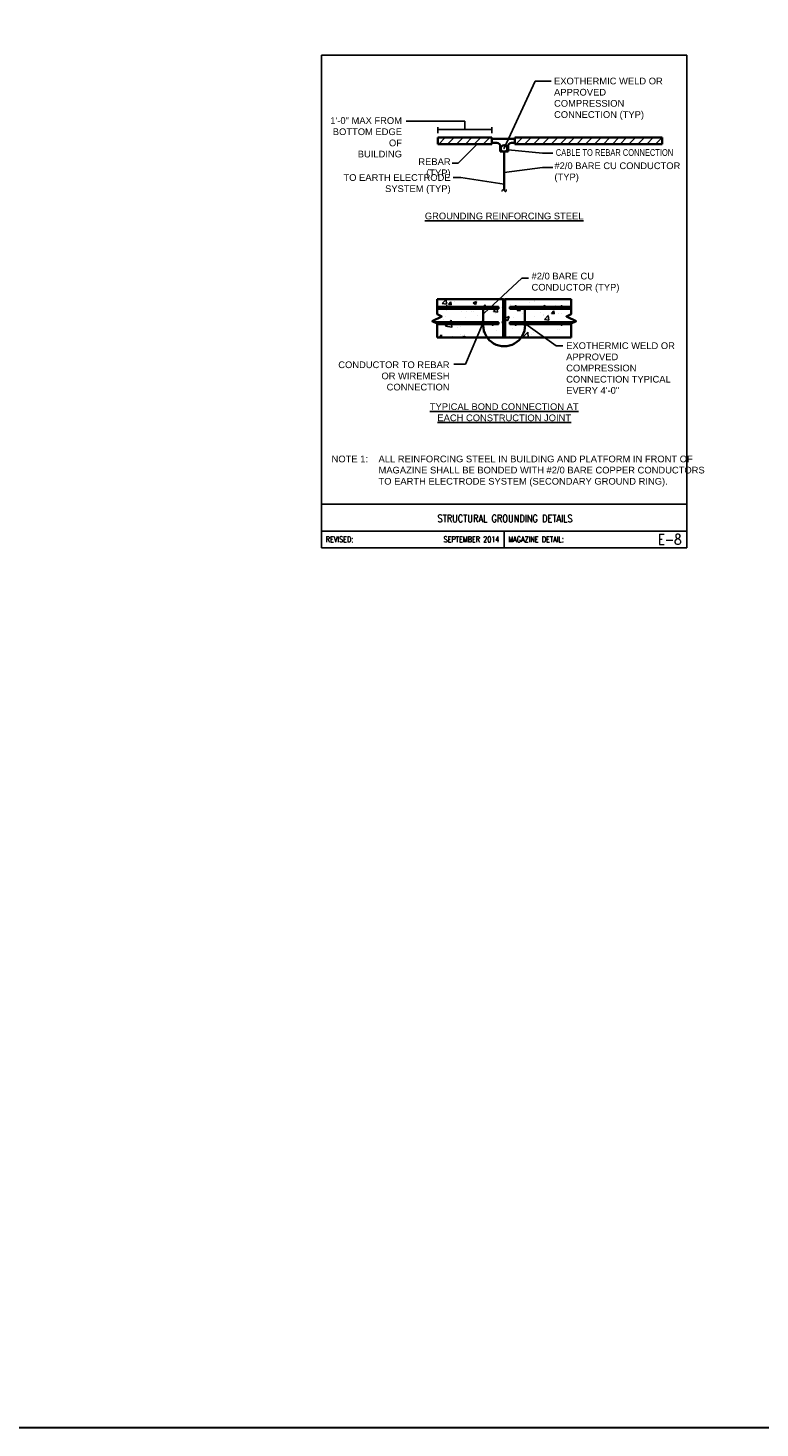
# Model space of a CAD drawing. Header units: inches. Extents: x 296 to 8995, y 82 to 10070.
# Tile 15 of 16: x 7029 to 8012, y 6409 to 8289. Entities that reach past the tile are written whole.
import ezdxf
from ezdxf.enums import TextEntityAlignment as Align

# ---------------------------------------------------------------- set-up
doc = ezdxf.new("R2010")
doc.units = ezdxf.units.IN
doc.header["$MEASUREMENT"] = 0
for name, color, linetype in [('E-ANNO-NOTE', 3, 'Continuous'), ('E-DETL', 2, 'Continuous'), ('E-DETL-FINE', 253, 'Continuous'), ('ELEC', 4, 'Continuous')]:
    doc.layers.add(name, color=color, linetype=linetype)
for name, color, linetype, lineweight in [('E-ANNO-TEXT', 7, 'Continuous', 25), ('E-DETL-1LINE', 253, 'Continuous', 35), ('E-DETL-TEXT', 7, 'Continuous', 13), ('E-GND-GES', 92, 'Continuous', 60)]:
    doc.layers.add(name, color=color, linetype=linetype, lineweight=lineweight)
doc.styles.add('Arial8', font='arial.ttf', dxfattribs={"height": 0.125})
doc.styles.add('ROMANS', font='ROMANS.shx', dxfattribs={"width": 0.8})
doc.styles.add('SIMPLEX', font='SIMPLEX.shx', dxfattribs={"width": 0.8, "height": 12})
doc.styles.get("Standard").update_dxf_attribs({"font": 'arial.ttf'})
doc.dimstyles.new('3-16to1Dim8', dxfattribs={"dimtxt": 12, "dimasz": 0.0625, "dimexe": 0.0625, "dimexo": 0.0625, "dimgap": 0.03125, "dimtad": 1, "dimdec": 4, "dimlfac": 64, "dimzin": 3, "dimdsep": 46, "dimlunit": 4, "dimtxsty": 'Arial8', "dimcen": 0.09375, "dimclrd": 256, "dimclrt": 256, "dimadec": 0, "dimazin": 1, "dimtfac": 1, "dimtdec": 4, "dimtofl": 0, "dimtmove": 0, "dimatfit": 3, "dimfxl": 1, "dimfrac": 1, "dimtolj": 1, "dimtzin": 0, "dimlwd": -1, "dimarcsym": 0})

# ---------------------------------------------------------------- blocks, each defined once
blk = doc.blocks.new('*X10')
at = {"color": 0}
for p, q in [((920.4, 444.6), (920.4, 444.6)), ((955.6, 449.6), (955.6, 449.6)), ((1087.4, 446.1), (1087.4, 446.1)), ((933.7, 425.2), (933.7, 425.2)), ((944.4, 424.9), (944.4, 424.9)), ((1009.5, 434.9), (1009.5, 434.9)), ((1025.4, 410.3), (1033.8, 413.6)), ((1030.7, 404.5), (1033.8, 413.6)), ((1104.6, 418.1), (1104.6, 418.1)), ((1105.2, 415.3), (1105.2, 415.3)), ((1142.8, 420.3), (1142.8, 420.3)), ((896, 408.1), (896, 408.1)), ((900.9, 393.9), (904.7, 397.9)), ((900.9, 393.9), (914.2, 391.8)), ((908.5, 401.9), (912.5, 406)), ((913, 401.9), (912.5, 406)), ((914.2, 391.8), (913.5, 397.9)), ((916.1, 390.4), (916.1, 390.4)), ((953.7, 395.4), (953.7, 395.4)), ((976.1, 404.7), (976.1, 404.7)), ((1007.6, 384.9), (1007.6, 384.9)), ((1010.5, 402.9), (1010.5, 402.9)), ((1025.4, 408.1), (1030.7, 404.5)), ((1061.7, 369.9), (1072.6, 381.2)), ((1073.9, 369.9), (1072.6, 381.2)), ((1085.6, 396.2), (1085.6, 396.2)), ((1089.2, 385.1), (1089.2, 385.1)), ((1162.6, 406.7), (1162.6, 406.7)), ((887.8, 369.9), (892.3, 375.2)), ((893.3, 369.9), (892.3, 375.2)), ((931.9, 375.3), (931.9, 375.3)), ((1001.7, 370.1), (1001.7, 370.1))]:
    blk.add_line(p, q, dxfattribs=at)
blk = doc.blocks.new('*X11')
at = {"color": 0}
for p, q in [((894.2, 440.9), (902, 449)), ((894.2, 440.9), (903.1, 439.5)), ((903.1, 439.5), (902, 449)), ((904.9, 442.9), (904.9, 442.9)), ((907, 438.7), (911.9, 444.4)), ((913, 438.2), (911.9, 444.4)), ((958.6, 442.3), (965.6, 445)), ((958.6, 442.3), (963.6, 438.9)), ((963.6, 438.9), (965.6, 445)), ((1036.2, 439.1), (1036.2, 439.1)), ((1076.3, 443.5), (1076.3, 443.5)), ((1087.5, 446.2), (1087.5, 446.2)), ((901.4, 413.4), (901.4, 413.4)), ((902, 427.2), (902, 427.2)), ((907, 438.7), (913, 438.2)), ((933.7, 425.2), (933.7, 425.2)), ((941.8, 411.8), (941.8, 411.8)), ((955.4, 425), (955.4, 425)), ((959.7, 423.4), (959.7, 423.4)), ((966.8, 415.1), (966.8, 415.1)), ((980, 433.9), (983.6, 438.2)), ((984.4, 433.9), (983.6, 438.2)), ((1001, 424.3), (1006.3, 429.9)), ((1001, 424.3), (1009.8, 422.9)), ((1004.7, 420.1), (1004.7, 420.1)), ((1008.8, 422.7), (1008.8, 422.7)), ((1009.8, 422.9), (1009, 429.9)), ((1018, 433.4), (1018, 433.4)), ((1042, 411.5), (1042, 411.5)), ((1050.5, 426.1), (1053.6, 429.9)), ((1050.5, 426.1), (1056.5, 425.6)), ((1056.5, 425.6), (1055.7, 429.9)), ((1062.1, 420.5), (1062.1, 420.5)), ((1067.9, 428.4), (1067.9, 428.4)), ((1086.3, 412.9), (1086.3, 412.9)), ((1100.3, 421.5), (1100.3, 421.5)), ((1102.3, 434.3), (1109.3, 437)), ((1102.3, 434.3), (1102.9, 433.9)), ((1107.7, 407.7), (1115.5, 415.9)), ((1108.2, 433.9), (1109.3, 437)), ((1115.5, 418.2), (1115.5, 418.2)), ((1116.6, 406.4), (1115.5, 415.9)), ((1122.2, 419.9), (1127, 425.6)), ((1122.2, 419.9), (1128.2, 419.3)), ((1128.2, 419.3), (1127, 425.6)), ((1130.8, 436.7), (1130.8, 436.7)), ((1136.8, 419.3), (1136.8, 419.3)), ((878.6, 403.5), (878.6, 403.5)), ((879.2, 406.9), (879.5, 406.7)), ((879.5, 406.7), (879.7, 407.2)), ((925.3, 391.5), (925.3, 391.5)), ((932.5, 392), (932.5, 392)), ((978.4, 380.7), (978.4, 380.7)), ((1018.3, 402), (1021.4, 403.2)), ((1018.3, 402), (1021.4, 399.9)), ((1034.9, 405.9), (1034.9, 405.9)), ((1041.6, 389), (1041.6, 389)), ((1066.6, 392.3), (1066.6, 392.3)), ((1104.5, 397.2), (1104.5, 397.2)), ((1107.7, 407.7), (1116.6, 406.4)), ((1135.6, 386), (1135.6, 386)), ((1138.5, 386.5), (1138.5, 386.5)), ((1162, 394), (1163.6, 394.6)), ((1162, 394), (1163.6, 393)), ((1167.6, 405.6), (1167.6, 405.6)), ((915.5, 372.4), (915.5, 372.4)), ((934.4, 369.9), (941.2, 372.5)), ((935.9, 373.9), (935.9, 373.9)), ((940.4, 369.9), (941.2, 372.5)), ((940.5, 375.7), (940.5, 375.7)), ((989.3, 371.6), (989.3, 371.6)), ((1033.7, 372.6), (1033.7, 372.6)), ((1080.2, 376.5), (1080.2, 376.5)), ((1085.1, 379.6), (1085.1, 379.6))]:
    blk.add_line(p, q, dxfattribs=at)
blk = doc.blocks.new('*X7')
at = {"color": 0}
for p, q in [((1021.4, 438), (1025.2, 441.9)), ((1021.4, 439.8), (1023.5, 441.9)), ((1021.4, 441.6), (1021.7, 441.9)), ((1021.4, 436.2), (1025.4, 440.2)), ((1021.4, 434.5), (1025.4, 438.5)), ((1021.4, 432.7), (1025.4, 436.7)), ((1021.4, 430.9), (1025.4, 434.9)), ((1021.4, 429.2), (1025.4, 433.2)), ((1021.4, 427.4), (1025.4, 431.4)), ((1021.4, 425.6), (1025.4, 429.6)), ((1021.4, 423.9), (1025.4, 427.9)), ((1021.4, 422.1), (1025.4, 426.1)), ((1021.4, 420.3), (1025.4, 424.3)), ((1021.4, 418.6), (1025.4, 422.6)), ((1021.4, 416.8), (1025.4, 420.8)), ((1021.4, 415), (1025.4, 419)), ((1021.4, 413.3), (1025.4, 417.3)), ((1021.4, 411.5), (1025.4, 415.5)), ((1021.4, 409.7), (1025.4, 413.7)), ((1021.4, 408), (1025.4, 412)), ((1021.4, 406.2), (1025.4, 410.2)), ((1021.4, 404.4), (1025.4, 408.4)), ((1021.4, 402.7), (1025.4, 406.7)), ((1021.4, 400.9), (1025.4, 404.9)), ((1021.4, 399.1), (1025.4, 403.1)), ((1021.4, 397.4), (1025.4, 401.4)), ((1021.4, 395.6), (1025.4, 399.6)), ((1021.4, 393.8), (1025.4, 397.8)), ((1021.4, 392.1), (1025.4, 396.1)), ((1021.4, 390.3), (1025.4, 394.3)), ((1021.4, 388.5), (1025.4, 392.5)), ((1021.4, 386.8), (1025.4, 390.8)), ((1021.4, 385), (1025.4, 389)), ((1021.4, 383.2), (1025.4, 387.2)), ((1021.4, 381.4), (1025.4, 385.4)), ((1021.4, 379.7), (1025.4, 383.7)), ((1021.4, 377.9), (1025.4, 381.9)), ((1021.4, 376.1), (1025.4, 380.1)), ((1021.4, 374.4), (1025.4, 378.4)), ((1021.4, 372.6), (1025.4, 376.6)), ((1021.4, 370.8), (1025.4, 374.8)), ((1022.2, 369.9), (1025.4, 373.1)), ((1023.9, 369.9), (1025.4, 371.3))]:
    blk.add_line(p, q, dxfattribs=at)
blk = doc.blocks.new('*X8')
at = {"color": 0}
for p, q in [((1021.4, 444.2), (1021.5, 444.2)), ((1021.4, 443.8), (1021.5, 443.8)), ((1021.5, 444.5), (1021.8, 444.5)), ((1021.5, 444), (1021.8, 444)), ((1021.5, 443.5), (1021.8, 443.5)), ((1021.5, 443.2), (1021.5, 443.2)), ((1021.6, 443), (1021.8, 443)), ((1021.7, 445), (1021.8, 445)), ((1021.8, 444.8), (1022, 444.8)), ((1021.8, 444.2), (1022, 444.2)), ((1021.8, 443.8), (1022, 443.8)), ((1021.8, 443.2), (1022, 443.2)), ((1021.8, 442.8), (1022, 442.8)), ((1021.9, 445.2), (1022, 445.2)), ((1022, 445), (1022.2, 445)), ((1022, 444.5), (1022.2, 444.5)), ((1022, 444), (1022.2, 444)), ((1022, 443.5), (1022.2, 443.5)), ((1022, 443), (1022.2, 443)), ((1022, 442.5), (1022.2, 442.5)), ((1022.2, 445.5), (1022.2, 445.5)), ((1022.2, 445.2), (1022.5, 445.2)), ((1022.2, 444.8), (1022.5, 444.8)), ((1022.2, 444.2), (1022.5, 444.2)), ((1022.2, 443.8), (1022.5, 443.8)), ((1022.2, 443.2), (1022.5, 443.2)), ((1022.2, 442.8), (1022.5, 442.8)), ((1022.2, 442.2), (1022.5, 442.2)), ((1022.5, 445.5), (1022.8, 445.5)), ((1022.5, 445), (1022.8, 445)), ((1022.5, 444.5), (1022.8, 444.5)), ((1022.5, 444), (1022.8, 444)), ((1022.5, 443.5), (1022.8, 443.5)), ((1022.5, 443), (1022.8, 443)), ((1022.5, 442.5), (1022.8, 442.5)), ((1022.6, 442), (1022.8, 442)), ((1022.8, 445.8), (1023, 445.8)), ((1022.8, 445.2), (1023, 445.2)), ((1022.8, 444.8), (1023, 444.8)), ((1022.8, 444.2), (1023, 444.2)), ((1022.8, 443.8), (1023, 443.8)), ((1022.8, 443.2), (1023, 443.2)), ((1022.8, 442.8), (1023, 442.8)), ((1022.8, 442.2), (1023, 442.2)), ((1023, 445.5), (1023.2, 445.5)), ((1023, 445), (1023.2, 445)), ((1023, 444.5), (1023.2, 444.5)), ((1023, 444), (1023.2, 444)), ((1023, 443.5), (1023.2, 443.5)), ((1023, 443), (1023.2, 443)), ((1023, 442.5), (1023.2, 442.5)), ((1023, 442), (1023.2, 442)), ((1023.2, 445.8), (1023.5, 445.8)), ((1023.2, 445.2), (1023.5, 445.2)), ((1023.2, 444.8), (1023.5, 444.8)), ((1023.2, 444.2), (1023.5, 444.2)), ((1023.2, 443.8), (1023.5, 443.8)), ((1023.2, 443.2), (1023.5, 443.2)), ((1023.2, 442.8), (1023.5, 442.8)), ((1023.2, 442.2), (1023.5, 442.2)), ((1023.5, 445.5), (1023.8, 445.5)), ((1023.5, 445), (1023.8, 445)), ((1023.5, 444.5), (1023.8, 444.5)), ((1023.5, 444), (1023.8, 444)), ((1023.5, 443.5), (1023.8, 443.5)), ((1023.5, 443), (1023.8, 443)), ((1023.5, 442.5), (1023.8, 442.5)), ((1023.5, 442), (1023.8, 442)), ((1023.8, 445.8), (1024, 445.8)), ((1023.8, 445.2), (1024, 445.2)), ((1023.8, 444.8), (1024, 444.8)), ((1023.8, 444.2), (1024, 444.2)), ((1023.8, 443.8), (1024, 443.8)), ((1023.8, 443.2), (1024, 443.2)), ((1023.8, 442.8), (1024, 442.8)), ((1023.8, 442.2), (1024, 442.2)), ((1024, 445.5), (1024.2, 445.5)), ((1024, 445), (1024.2, 445)), ((1024, 444.5), (1024.2, 444.5)), ((1024, 444), (1024.2, 444)), ((1024, 443.5), (1024.2, 443.5)), ((1024, 443), (1024.2, 443)), ((1024, 442.5), (1024.2, 442.5)), ((1024, 442), (1024.1, 442)), ((1024.2, 445.2), (1024.5, 445.2)), ((1024.2, 444.8), (1024.5, 444.8)), ((1024.2, 444.2), (1024.5, 444.2)), ((1024.2, 443.8), (1024.5, 443.8)), ((1024.2, 443.2), (1024.5, 443.2)), ((1024.2, 442.8), (1024.5, 442.8)), ((1024.2, 442.2), (1024.5, 442.2)), ((1024.5, 445.5), (1024.5, 445.5)), ((1024.5, 445), (1024.8, 445)), ((1024.5, 444.5), (1024.8, 444.5)), ((1024.5, 444), (1024.8, 444)), ((1024.5, 443.5), (1024.8, 443.5)), ((1024.5, 443), (1024.8, 443)), ((1024.5, 442.5), (1024.8, 442.5)), ((1024.8, 445.2), (1024.8, 445.2)), ((1024.8, 444.8), (1025, 444.8)), ((1024.8, 444.2), (1025, 444.2)), ((1024.8, 443.8), (1025, 443.8)), ((1024.8, 443.2), (1025, 443.2)), ((1024.8, 442.8), (1025, 442.8)), ((1025, 445), (1025, 445)), ((1025, 444.5), (1025.2, 444.5)), ((1025, 444), (1025.2, 444)), ((1025, 443.5), (1025.2, 443.5)), ((1025, 443), (1025.2, 443)), ((1025.2, 444.2), (1025.3, 444.2)), ((1025.2, 443.8), (1025.4, 443.8)), ((1025.2, 443.2), (1025.3, 443.2))]:
    blk.add_line(p, q, dxfattribs=at)
blk = doc.blocks.new('*X9')
at = {"color": 0}
for p, q in [((1021.40625, 449.6875), (1021.40625, 449.6875)), ((1021.40625, 449.0625), (1021.40625, 449.0625)), ((1021.40625, 448.4375), (1021.40625, 448.4375)), ((1021.40625, 447.8125), (1021.40625, 447.8125)), ((1021.40625, 447.1875), (1021.40625, 447.1875)), ((1021.40625, 446.5625), (1021.40625, 446.5625)), ((1021.40625, 445.9375), (1021.40625, 445.9375)), ((1021.40625, 445.3125), (1021.40625, 445.3125)), ((1021.40625, 444.6875), (1021.40625, 444.6875)), ((1021.5625, 449.375), (1021.5625, 449.375)), ((1021.5625, 448.75), (1021.5625, 448.75)), ((1021.5625, 448.125), (1021.5625, 448.125)), ((1021.5625, 447.5), (1021.5625, 447.5)), ((1021.5625, 446.875), (1021.5625, 446.875)), ((1021.5625, 446.25), (1021.5625, 446.25)), ((1021.5625, 445.625), (1021.5625, 445.625)), ((1021.5625, 445), (1021.5625, 445)), ((1021.71875, 449.6875), (1021.71875, 449.6875)), ((1021.71875, 449.0625), (1021.71875, 449.0625)), ((1021.71875, 448.4375), (1021.71875, 448.4375)), ((1021.71875, 447.8125), (1021.71875, 447.8125)), ((1021.71875, 447.1875), (1021.71875, 447.1875)), ((1021.71875, 446.5625), (1021.71875, 446.5625)), ((1021.71875, 445.9375), (1021.71875, 445.9375)), ((1021.71875, 445.3125), (1021.71875, 445.3125)), ((1021.875, 449.375), (1021.875, 449.375)), ((1021.875, 448.75), (1021.875, 448.75)), ((1021.875, 448.125), (1021.875, 448.125)), ((1021.875, 447.5), (1021.875, 447.5)), ((1021.875, 446.875), (1021.875, 446.875)), ((1021.875, 446.25), (1021.875, 446.25)), ((1021.875, 445.625), (1021.875, 445.625)), ((1022.03125, 449.0625), (1022.03125, 449.0625)), ((1022.03125, 448.4375), (1022.03125, 448.4375)), ((1022.03125, 447.8125), (1022.03125, 447.8125)), ((1022.03125, 447.1875), (1022.03125, 447.1875)), ((1022.03125, 446.5625), (1022.03125, 446.5625)), ((1022.03125, 445.9375), (1022.03125, 445.9375)), ((1022.1875, 449.375), (1022.1875, 449.375)), ((1022.1875, 448.75), (1022.1875, 448.75)), ((1022.1875, 448.125), (1022.1875, 448.125)), ((1022.1875, 447.5), (1022.1875, 447.5)), ((1022.1875, 446.875), (1022.1875, 446.875)), ((1022.1875, 446.25), (1022.1875, 446.25)), ((1022.1875, 445.625), (1022.1875, 445.625)), ((1022.34375, 449.0625), (1022.34375, 449.0625)), ((1022.34375, 448.4375), (1022.34375, 448.4375)), ((1022.34375, 447.8125), (1022.34375, 447.8125)), ((1022.34375, 447.1875), (1022.34375, 447.1875)), ((1022.34375, 446.5625), (1022.34375, 446.5625)), ((1022.34375, 445.9375), (1022.34375, 445.9375)), ((1022.5, 449.375), (1022.5, 449.375)), ((1022.5, 448.75), (1022.5, 448.75)), ((1022.5, 448.125), (1022.5, 448.125)), ((1022.5, 447.5), (1022.5, 447.5)), ((1022.5, 446.875), (1022.5, 446.875)), ((1022.5, 446.25), (1022.5, 446.25)), ((1022.65625, 449.0625), (1022.65625, 449.0625)), ((1022.65625, 448.4375), (1022.65625, 448.4375)), ((1022.65625, 447.8125), (1022.65625, 447.8125)), ((1022.65625, 447.1875), (1022.65625, 447.1875)), ((1022.65625, 446.5625), (1022.65625, 446.5625)), ((1022.65625, 445.9375), (1022.65625, 445.9375)), ((1022.8125, 449.375), (1022.8125, 449.375)), ((1022.8125, 448.75), (1022.8125, 448.75)), ((1022.8125, 448.125), (1022.8125, 448.125)), ((1022.8125, 447.5), (1022.8125, 447.5)), ((1022.8125, 446.875), (1022.8125, 446.875)), ((1022.8125, 446.25), (1022.8125, 446.25)), ((1022.96875, 449.0625), (1022.96875, 449.0625)), ((1022.96875, 448.4375), (1022.96875, 448.4375)), ((1022.96875, 447.8125), (1022.96875, 447.8125)), ((1022.96875, 447.1875), (1022.96875, 447.1875)), ((1022.96875, 446.5625), (1022.96875, 446.5625)), ((1022.96875, 445.9375), (1022.96875, 445.9375)), ((1023.125, 449.375), (1023.125, 449.375)), ((1023.125, 448.75), (1023.125, 448.75)), ((1023.125, 448.125), (1023.125, 448.125)), ((1023.125, 447.5), (1023.125, 447.5)), ((1023.125, 446.875), (1023.125, 446.875)), ((1023.125, 446.25), (1023.125, 446.25)), ((1023.28125, 449.0625), (1023.28125, 449.0625)), ((1023.28125, 448.4375), (1023.28125, 448.4375)), ((1023.28125, 447.8125), (1023.28125, 447.8125)), ((1023.28125, 447.1875), (1023.28125, 447.1875)), ((1023.28125, 446.5625), (1023.28125, 446.5625)), ((1023.28125, 445.9375), (1023.28125, 445.9375)), ((1023.4375, 448.75), (1023.4375, 448.75)), ((1023.4375, 448.125), (1023.4375, 448.125)), ((1023.4375, 447.5), (1023.4375, 447.5)), ((1023.4375, 446.875), (1023.4375, 446.875)), ((1023.4375, 446.25), (1023.4375, 446.25)), ((1023.59375, 449.0625), (1023.59375, 449.0625)), ((1023.59375, 448.4375), (1023.59375, 448.4375)), ((1023.59375, 447.8125), (1023.59375, 447.8125)), ((1023.59375, 447.1875), (1023.59375, 447.1875)), ((1023.59375, 446.5625), (1023.59375, 446.5625)), ((1023.59375, 445.9375), (1023.59375, 445.9375)), ((1023.75, 449.375), (1023.75, 449.375)), ((1023.75, 448.75), (1023.75, 448.75)), ((1023.75, 448.125), (1023.75, 448.125)), ((1023.75, 447.5), (1023.75, 447.5)), ((1023.75, 446.875), (1023.75, 446.875)), ((1023.75, 446.25), (1023.75, 446.25)), ((1023.90625, 449.0625), (1023.90625, 449.0625)), ((1023.90625, 448.4375), (1023.90625, 448.4375)), ((1023.90625, 447.8125), (1023.90625, 447.8125)), ((1023.90625, 447.1875), (1023.90625, 447.1875)), ((1023.90625, 446.5625), (1023.90625, 446.5625)), ((1023.90625, 445.9375), (1023.90625, 445.9375)), ((1024.0625, 449.375), (1024.0625, 449.375)), ((1024.0625, 448.75), (1024.0625, 448.75)), ((1024.0625, 448.125), (1024.0625, 448.125)), ((1024.0625, 447.5), (1024.0625, 447.5)), ((1024.0625, 446.875), (1024.0625, 446.875)), ((1024.0625, 446.25), (1024.0625, 446.25)), ((1024.21875, 449.0625), (1024.21875, 449.0625)), ((1024.21875, 448.4375), (1024.21875, 448.4375)), ((1024.21875, 447.8125), (1024.21875, 447.8125)), ((1024.21875, 447.1875), (1024.21875, 447.1875)), ((1024.21875, 446.5625), (1024.21875, 446.5625)), ((1024.21875, 445.9375), (1024.21875, 445.9375)), ((1024.375, 449.375), (1024.375, 449.375)), ((1024.375, 448.75), (1024.375, 448.75)), ((1024.375, 448.125), (1024.375, 448.125)), ((1024.375, 447.5), (1024.375, 447.5)), ((1024.375, 446.875), (1024.375, 446.875)), ((1024.375, 446.25), (1024.375, 446.25)), ((1024.375, 445.625), (1024.375, 445.625)), ((1024.53125, 449.0625), (1024.53125, 449.0625)), ((1024.53125, 448.4375), (1024.53125, 448.4375)), ((1024.53125, 447.8125), (1024.53125, 447.8125)), ((1024.53125, 447.1875), (1024.53125, 447.1875)), ((1024.53125, 446.5625), (1024.53125, 446.5625)), ((1024.53125, 445.9375), (1024.53125, 445.9375)), ((1024.6875, 449.375), (1024.6875, 449.375)), ((1024.6875, 448.75), (1024.6875, 448.75)), ((1024.6875, 448.125), (1024.6875, 448.125)), ((1024.6875, 447.5), (1024.6875, 447.5)), ((1024.6875, 446.875), (1024.6875, 446.875)), ((1024.6875, 446.25), (1024.6875, 446.25)), ((1024.6875, 445.625), (1024.6875, 445.625)), ((1024.84375, 449.0625), (1024.84375, 449.0625)), ((1024.84375, 448.4375), (1024.84375, 448.4375)), ((1024.84375, 447.8125), (1024.84375, 447.8125)), ((1024.84375, 447.1875), (1024.84375, 447.1875)), ((1024.84375, 446.5625), (1024.84375, 446.5625)), ((1024.84375, 445.9375), (1024.84375, 445.9375)), ((1024.84375, 445.3125), (1024.84375, 445.3125)), ((1025, 449.375), (1025, 449.375)), ((1025, 448.75), (1025, 448.75)), ((1025, 448.125), (1025, 448.125)), ((1025, 447.5), (1025, 447.5)), ((1025, 446.875), (1025, 446.875)), ((1025, 446.25), (1025, 446.25)), ((1025, 445.625), (1025, 445.625)), ((1025.15625, 449.6875), (1025.15625, 449.6875)), ((1025.15625, 449.0625), (1025.15625, 449.0625)), ((1025.15625, 448.4375), (1025.15625, 448.4375)), ((1025.15625, 447.8125), (1025.15625, 447.8125)), ((1025.15625, 447.1875), (1025.15625, 447.1875)), ((1025.15625, 446.5625), (1025.15625, 446.5625)), ((1025.15625, 445.9375), (1025.15625, 445.9375)), ((1025.15625, 445.3125), (1025.15625, 445.3125)), ((1025.3125, 449.375), (1025.3125, 449.375)), ((1025.3125, 448.75), (1025.3125, 448.75)), ((1025.3125, 448.125), (1025.3125, 448.125)), ((1025.3125, 447.5), (1025.3125, 447.5)), ((1025.3125, 446.875), (1025.3125, 446.875)), ((1025.3125, 446.25), (1025.3125, 446.25)), ((1025.3125, 445.625), (1025.3125, 445.625)), ((1025.3125, 445), (1025.3125, 445))]:
    blk.add_line(p, q, dxfattribs=at)

msp = doc.modelspace()

# ---------------------------------------------------------------- linework, layer by layer
at = {"layer": 'E-ANNO-TEXT'}
for p, q in [((7615.7, 8164.3), (7536.7, 8164.3)), ((7615.7, 8152.9), (7615.7, 8164.3)), ((7579.3, 8148.1), (7579.3, 8156.2)), ((7579.3, 8152.9), (7652.1, 8152.9)), ((7652.1, 8148.1), (7652.1, 8156.2))]:
    msp.add_line(p, q, dxfattribs=at)
at = {"layer": 'E-DETL'}
for p, q in [((7423.3, 8252.7), (7423.3, 7591.2)), ((7423.3, 8252.7), (7913.6, 8252.7)), ((7913.6, 7591.2), (7913.6, 8252.7)), ((7423.3, 7649.7), (7913.6, 7649.7)), ((7423.3, 7613.7), (7913.6, 7613.7)), ((7668.5, 7613.7), (7668.5, 7591.2)), ((7423.3, 7591.2), (7913.6, 7591.2))]:
    msp.add_line(p, q, dxfattribs=at)
at = {"layer": 'E-DETL-1LINE'}
for p, q in [((7579.3, 8142.2), (7652.1, 8142.2)), ((7579.3, 8133.3), (7579.3, 8142.2)), ((7652.1, 8133.3), (7579.3, 8133.3)), ((7652.1, 8133.3), (7652.1, 8142.2)), ((7652.1, 8140.4), (7682.2, 8140.4)), ((7652.1, 8135.1), (7658.8, 8135.1)), ((7663.3, 8130.6), (7663.3, 8123.3)), ((7673.7, 8123.3), (7673.7, 8130.6)), ((7678.2, 8135.1), (7682.2, 8135.1)), ((7682.7, 8142.1), (7880.7, 8142.1)), ((7682.7, 8133.2), (7682.7, 8142.1)), ((7880.7, 8133.2), (7682.7, 8133.2)), ((7682.9, 8135.8), (7682.9, 8139.6)), ((7880.7, 8133.2), (7880.7, 8142.1)), ((7663.3, 8123.3), (7673.7, 8123.3)), ((7668.5, 8123.3), (7668.5, 8091.1)), ((7668.5, 8091.1), (7668.5, 8071.1)), ((7578.4, 7925), (7667.2, 7925)), ((7667.2, 7873.6), (7667.2, 7925)), ((7667.2, 7919.9), (7669.8, 7919.9)), ((7669.8, 7925), (7758.6, 7925)), ((7669.8, 7873.6), (7669.8, 7925)), ((7640.5, 7913.4), (7640.5, 7889.5)), ((7696.4, 7913.4), (7696.4, 7889.5)), ((7578.4, 7873.6), (7758.6, 7873.6)), ((7667.2, 7873.6), (7669.8, 7873.6))]:
    msp.add_line(p, q, dxfattribs=at)
for points, const_width in [([(7667.8, 8127.6, 1), (7668.9, 8127.6, 1)], 1.12), ([(7592, 7916, -1), (7590.7, 7916, -1)], 1.29), ([(7653.7, 7916, -1), (7652.4, 7916, -1)], 1.29), ([(7683.3, 7916, 1), (7684.6, 7916, 1)], 1.29), ([(7745, 7916, 1), (7746.3, 7916, 1)], 1.29), ([(7639.5, 7913.4, -1), (7641.4, 7913.4, -1)], 1.93), ([(7697.4, 7913.4, 1), (7695.5, 7913.4, 1)], 1.93), ([(7592, 7890.3, 1), (7590.7, 7890.3, 1)], 1.29), ([(7639.5, 7893.1, 1), (7641.4, 7893.1, 1)], 1.93), ([(7653.7, 7890.3, 1), (7652.4, 7890.3, 1)], 1.29), ([(7683.3, 7890.3, -1), (7684.6, 7890.3, -1)], 1.29), ([(7697.4, 7893.1, -1), (7695.5, 7893.1, -1)], 1.93), ([(7745, 7890.3, -1), (7746.3, 7890.3, -1)], 1.29)]:
    msp.add_lwpolyline(points, format="xyb", close=True, dxfattribs=dict(at, const_width=const_width))
for points in [[(7578.4, 7873.6), (7578.4, 7892.3), (7571.9, 7895.5), (7584.8, 7901.9), (7578.4, 7905.1), (7578.4, 7925)], [(7758.6, 7873.6), (7758.6, 7892.3), (7765, 7895.5), (7752.2, 7901.9), (7758.6, 7905.1), (7758.6, 7925)], [(7578.4, 7912.2), (7660.8, 7912.2), (7660.8, 7914.7), (7578.4, 7914.7)], [(7758.6, 7912.2), (7676.2, 7912.2), (7676.2, 7914.7), (7758.6, 7914.7)], [(7574.6, 7894.2), (7660.8, 7894.2), (7660.8, 7891.6), (7578.4, 7891.6)], [(7762.4, 7894.2), (7676.2, 7894.2), (7676.2, 7891.6), (7758.6, 7891.6)]]:
    msp.add_lwpolyline(points, dxfattribs=at)
for centre, radius in [((7668.3, 8127.6), 4.44), ((7668.5, 7921.2), 1.29)]:
    msp.add_circle(centre, radius, dxfattribs=at)
for centre, radius, start, end in [((7658.8, 8130.6), 4.5, 0, 90), ((7678.2, 8130.6), 4.5, 90, 180), ((7682.2, 8139.6), 0.75, 0, 90), ((7682.2, 8135.8), 0.75, 270, 0), ((7668.5, 7927.5), 2.78, 242.4714, 297.5286), ((7668.5, 7889.8), 28, 179.2538, 0.7462)]:
    msp.add_arc(centre, radius, start, end, dxfattribs=at)
at = {"layer": 'E-DETL-FINE'}
for p, q in [((7580.6, 8133.3), (7589.5, 8142.2)), ((7592.6, 8133.3), (7601.4, 8142.2)), ((7604.5, 8133.3), (7613.4, 8142.2)), ((7616.4, 8133.3), (7625.3, 8142.2)), ((7628.4, 8133.3), (7637.2, 8142.2)), ((7640.3, 8133.3), (7649.2, 8142.2)), ((7684.1, 8133.2), (7693, 8142.1)), ((7696, 8133.2), (7704.9, 8142.1)), ((7708, 8133.2), (7716.8, 8142.1)), ((7719.9, 8133.2), (7728.8, 8142.1)), ((7731.8, 8133.2), (7740.7, 8142.1)), ((7743.8, 8133.2), (7752.6, 8142.1)), ((7754, 8133.2), (7762.9, 8142.1)), ((7765.9, 8133.2), (7774.8, 8142.1)), ((7777.9, 8133.2), (7786.8, 8142.1)), ((7789.8, 8133.2), (7798.7, 8142.1)), ((7801.7, 8133.2), (7810.6, 8142.1)), ((7813.8, 8133.2), (7822.7, 8142.1)), ((7824.1, 8133.2), (7832.9, 8142.1)), ((7836, 8133.2), (7844.9, 8142.1)), ((7847.9, 8133.2), (7856.8, 8142.1)), ((7859.9, 8133.2), (7868.7, 8142.1)), ((7871.8, 8133.2), (7880.7, 8142.1))]:
    msp.add_line(p, q, dxfattribs=at)
at = {"layer": 'E-GND-GES', "lineweight": 30}
msp.add_lwpolyline([(307.9, 10069.9), (8995, 10069.9), (8995, 6408.9), (307.9, 6408.9)], close=True, dxfattribs=at)
at = {"layer": 'ELEC'}
msp.add_line((7652.1, 8135.1), (7652.1, 8140.4), dxfattribs=at)

# ---------------------------------------------------------------- block references
at = {"layer": 'E-DETL-FINE', "xscale": 0.6428571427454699, "yscale": 0.6428571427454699, "zscale": 0.6428571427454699}
for name in ['*X11', '*X10', '*X9', '*X8', '*X7']:
    msp.add_blockref(name, (7010.6, 7635.8), dxfattribs=at)

# ---------------------------------------------------------------- texts
at = {"layer": 'E-ANNO-NOTE', "ltscale": 0.9, "insert": (7436.8, 7715), "char_height": 9, "width": 474.75, "attachment_point": 1}
msp.add_mtext('\\pxt7;NOTE 1:^IALL REINFORCING STEEL IN BUILDING AND PLATFORM IN FRONT OF\\P ^IMAGAZINE SHALL BE BONDED WITH #2/0 BARE COPPER CONDUCTORS\\P ^ITO EARTH ELECTRODE SYSTEM (SECONDARY GROUND RING). ', dxfattribs=at)
at = {"layer": 'E-ANNO-TEXT', "width": 0.8}
msp.add_text('CABLE TO REBAR CONNECTION', height=9, dxfattribs=at).set_placement((7737.9, 8117.6))
at = {"layer": 'E-ANNO-TEXT', "char_height": 9}
for s, insert, width, attachment_point in [('EXOTHERMIC WELD OR APPROVED COMPRESSION CONNECTION (TYP)', (7735.5, 8222.6), 156.901, 1), ('1\'-0" MAX FROM\\PBOTTOM EDGE OF\\PBUILDING', (7531.3, 8169.5), 101.25, 3), ('REBAR (TYP)', (7596.6, 8114.3), 67.2, 3), ('#2/0 BARE CU CONDUCTOR\\P(TYP)', (7736, 8108.8), 167.763, 1), ('TO EARTH ELECTRODE\\PSYSTEM (TYP)', (7596.6, 8093), 162, 3), ('{\\LGROUNDING REINFORCING STEEL}', (7668.5, 8032.2), 233.002, 8), ('#2/0 BARE CU CONDUCTOR (TYP)', (7705.3, 7960.6), 128.845, 1), ('EXOTHERMIC WELD OR APPROVED COMPRESSION CONNECTION TYPICAL EVERY 4\'-0"', (7751.8, 7867.1), 148.5, 1), ('CONDUCTOR TO REBAR OR WIREMESH CONNECTION', (7595.2, 7841.5), 167.391, 3), ('{\\LTYPICAL BOND CONNECTION AT EACH CONSTRUCTION JOINT}', (7668.6, 7761.1), 233.002, 8)]:
    msp.add_mtext(s, dxfattribs=dict(at, insert=insert, width=width, attachment_point=attachment_point))
at = {"layer": 'E-DETL-1LINE', "style": 'SIMPLEX', "width": 0.8}
msp.add_text('~', height=9, dxfattribs=at).set_placement((7665.1, 8067.3))
at = {"layer": 'E-DETL-TEXT', "style": 'ROMANS', "width": 0.8}
msp.add_text('STRUCTURAL GROUNDING DETAILS', height=10.08, dxfattribs=at).set_placement((7669.7, 7625.5), align=Align.CENTER)
for s, p in [('REVISED:', (7428.9, 7602.5)), ('MAGAZINE DETAIL:', (7674, 7602.5))]:
    msp.add_text(s, height=7.92, dxfattribs=at).set_placement(p, align=Align.MIDDLE_LEFT)
for s, height, p in [('SEPTEMBER 2014', 7.92, (7662.1, 7602.5)), ('E-8', 14.17, (7906.6, 7602.5))]:
    msp.add_text(s, height=height, dxfattribs=at).set_placement(p, align=Align.MIDDLE_RIGHT)

# ---------------------------------------------------------------- leaders
at = {"layer": 'E-ANNO-TEXT', "ltscale": 100, "annotation_type": 0, "has_hookline": 1}
for points, hookline_direction in [([(7668.5, 8127.8), (7710.2, 8218), (7731.7, 8217.9)], 0), ([(7631.5, 8132.3), (7606.6, 8107.6), (7598.8, 8107.6)], 1), ([(7673.7, 8125.6), (7720.2, 8121.1), (7733.7, 8121.1)], 0), ([(7668.6, 8095.2), (7720.2, 8102), (7733.7, 8102)], 0), ([(7641.6, 7906.2), (7692.2, 7953.5), (7701.2, 7953.5)], 0), ([(7639.2, 7891.6), (7616.7, 7837.6), (7601, 7837.6)], 1), ([(7697.8, 7891.6), (7738.4, 7862.3), (7747.4, 7862.3)], 0)]:
    msp.add_leader(points, dimstyle='3-16to1Dim8', override={"dimasz": 0.1875, "dimtad": 0}, dxfattribs=dict(at, hookline_direction=hookline_direction))
at = {"layer": 'E-ANNO-TEXT', "ltscale": 100, "annotation_type": 0, "has_hookline": 1, "hookline_direction": 0, "horizontal_direction": (-1, 0, 0)}
msp.add_leader([(7668.6, 8079.5), (7610.2, 8088.5), (7600, 8088.5)], dimstyle='3-16to1Dim8', override={"dimasz": 0.1875, "dimtad": 0}, dxfattribs=at)

doc.saveas('drawing.dxf')
